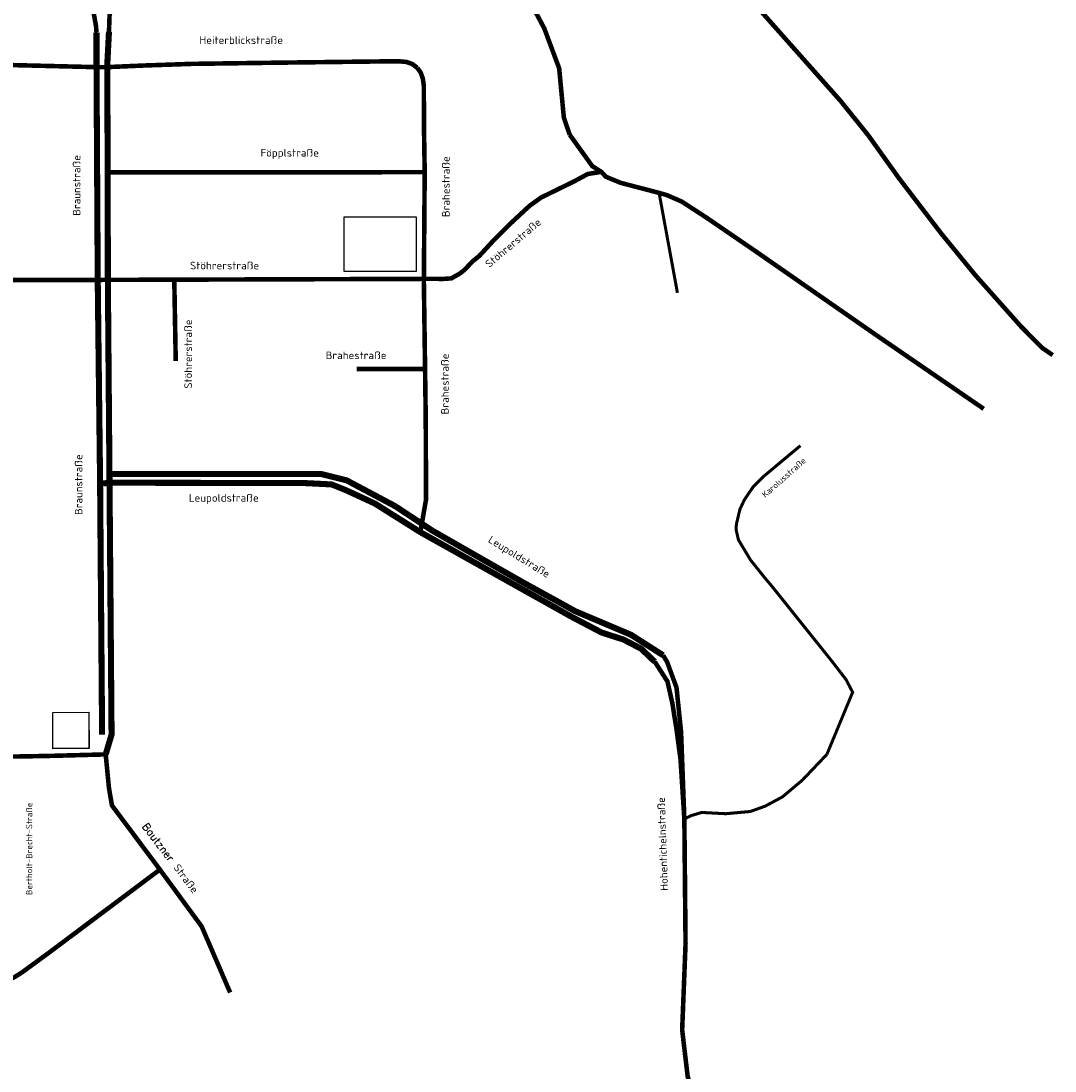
# Model space of a CAD drawing. Extents: x 4528202 to 4534913, y 5690099 to 5694457.
# Tile 4 of 7: x 4529958 to 4531662, y 5691115 to 5692845. Entities that reach past the tile are written whole.
import ezdxf

# ---------------------------------------------------------------- set-up
doc = ezdxf.new("R2010")
doc.units = 0
doc.header["$LTSCALE"] = 5
doc.header["$MEASUREMENT"] = 0
doc.linetypes.add('AUSGEZOGEN', pattern=[0])
doc.layers.get('0').update_dxf_attribs({"linetype": 'AUSGEZOGEN'})
for name, color, linetype in [('POI_ESSO', 7, 'AUSGEZOGEN'), ('str_1_digi', 1, 'CONTINUOUS'), ('str_1_digi_txt', 7, 'CONTINUOUS'), ('str_2_digi', 6, 'CONTINUOUS'), ('str_2_digi_txt', 7, 'CONTINUOUS'), ('str_feldweg_digi', 30, 'CONTINUOUS')]:
    doc.layers.add(name, color=color, linetype=linetype)
doc.styles.get("Standard").update_dxf_attribs({"font": 'TXT.SHX'})
picture_1 = doc.add_image_def('image1.bmp', size_in_pixel=(600, 456))
picture_2 = doc.add_image_def('image2.bmp', size_in_pixel=(22, 22))

# ---------------------------------------------------------------- blocks, each defined once
blk = doc.blocks.new('POI_ESSO')
blk.add_lwpolyline([(-0.000267, 0.000269), (0.000267, 0.000269), (0.000267, -0.000268), (-0.000267, -0.000268)], close=True)
image = blk.add_image(picture_2, insert=(-0.000268, -0.000266), size_in_units=(0.000534, 0.000534))
image.dxf.flags = 7

msp = doc.modelspace()

# ---------------------------------------------------------------- linework, layer by layer
at = {"layer": 'str_1_digi'}
for points, const_width in [([(4530862.3, 5692657.3), (4530852.7, 5692685.4), (4530845, 5692766.6), (4530820.5, 5692832.3), (4530776.7, 5692914.7), (4530733.2, 5693035.9), (4530699.5, 5693151.8), (4530687.4, 5693221.4), (4530667.1, 5693325.9), (4530650.5, 5693375.3), (4530629.1, 5693422.6), (4530565.4, 5693548.6), (4530552.2, 5693587.6), (4530536.8, 5693629.6), (4530523.6, 5693682.3), (4530519.1, 5693705.3), (4530511.3, 5693753.5), (4530500.8, 5693791.2), (4530489.1, 5693814.4), (4530435.1, 5693891.5), (4530415.1, 5693922.6), (4530393.9, 5693962.1), (4530377.1, 5694005.2)], 7.5), ([(4530629.1, 5693422.6), (4530680.3, 5693405.1), (4530779.1, 5693370.9), (4530788.5, 5693366.1), (4530796.4, 5693359.5), (4530854.6, 5693271.7), (4530883.5, 5693225), (4530899, 5693202.3), (4530946.2, 5693136.9), (4530970.2, 5693105.2), (4531027.7, 5693032.1), (4531044.8, 5693011.4), (4531106.6, 5692940.4), (4531261.7, 5692765.6), (4531308.1, 5692713.4), (4531354.2, 5692656.2), (4531404.6, 5692585.7), (4531473.5, 5692495.6), (4531530.1, 5692426.4), (4531605.9, 5692341.2), (4531640.5, 5692306.2), (4531658, 5692294.2)], 7.5), ([(4530103.4, 5692826.5), (4530104.4, 5692853.9), (4530108.2, 5692870.4), (4530113.3, 5692894), (4530120.3, 5692913), (4530126.6, 5692935.9), (4530131.1, 5692956.9), (4530129.2, 5692978.5), (4530120.9, 5692989.9), (4530110.7, 5692998.2), (4530094.2, 5693000.8), (4530084, 5693000.1), (4530078.3, 5692998.8), (4530069.4, 5692992.5), (4530061.7, 5692983), (4530057.9, 5692970.9), (4530059.2, 5692953.7), (4530063.6, 5692930.8), (4530075.7, 5692871.7), (4530082.1, 5692836.1), (4530082.9, 5692825.5)], 7.5), ([(4530611.4, 5692767.2), (4530603, 5692773.8), (4530593.2, 5692777.1), (4530581.4, 5692778.1), (4530555.6, 5692778), (4530375.3, 5692775.8), (4530238.8, 5692773.9), (4530160.8, 5692771.2), (4530100.6, 5692768.6), (4530083.5, 5692768.5), (4529697.4, 5692778)], 7.5), ([(4530611.4, 5692767.2), (4530617, 5692759.4), (4530620.5, 5692749.4), (4530622, 5692738.3), (4530622.5, 5692657.1), (4530623.5, 5692595.5), (4530622.1, 5692416.4), (4530623.6, 5692307.5), (4530625.2, 5692190.5), (4530625.7, 5692056.3), (4530616.3, 5692002.6)], 7.5), ([(4531544.3, 5692205.7), (4531366.9, 5692327.4), (4531168.1, 5692465.6), (4531087.7, 5692520.6), (4531046.9, 5692547.1), (4531022.8, 5692557.6), (4531009.6, 5692561.4), (4530946.2, 5692578), (4530921.8, 5692588.1), (4530914.4, 5692596.1), (4530899.6, 5692605.4), (4530862.3, 5692657.3)], 7.5), ([(4530101.3, 5692595.1), (4530623.5, 5692595.5)], 7.5), ([(4530914.4, 5692596.1), (4530892.1, 5692592.5), (4530869.5, 5692580.3), (4530815.3, 5692553.8), (4530796, 5692539.9), (4530766.3, 5692512.3), (4530737.1, 5692483.3), (4530713.4, 5692457.5), (4530702.2, 5692448.5), (4530689.5, 5692435), (4530681.5, 5692428.6), (4530667.4, 5692420.6), (4530651.1, 5692419.5), (4530645.4, 5692419.8)], 7.5), ([(4530645.4, 5692419.8), (4530631.8, 5692419.8), (4530092, 5692418.1), (4529526.1, 5692417.9)], 7.5), ([(4530211, 5692417.7), (4530213.4, 5692284.3)], 7.5), ([(4530624.1, 5692271.4), (4530565.4, 5692271.4), (4530511.2, 5692271.4)], 7.5), ([(4531242.4, 5692145), (4531182.2, 5692094.8), (4531164.6, 5692077.3), (4531150.4, 5692056.4), (4531142.8, 5692040.5), (4531136.9, 5692015.6), (4531136.6, 5692006), (4531140.3, 5691989.9), (4531151.7, 5691971), (4531160.3, 5691956.6), (4531183.1, 5691928.1)], 5), ([(4531183.1, 5691928.1), (4531194.6, 5691914.5), (4531294.4, 5691789.8), (4531317.9, 5691759.3), (4531328.4, 5691738.8), (4531286, 5691636.6)], 5), ([(4531002.4, 5691789.3), (4531023.4, 5691756.6), (4531031.5, 5691720.6), (4531035.2, 5691697), (4531038.3, 5691677.8), (4531044.9, 5691628.2), (4531051.2, 5691530.3), (4531053.2, 5691324.8), (4531047.6, 5691182.6), (4531056.6, 5691106.8), (4531078, 5691023.4), (4531116.2, 5690931.3), (4531138.3, 5690872.5), (4531146.7, 5690860.4), (4531170.8, 5690834), (4531196.7, 5690814.1), (4531230.4, 5690786.5), (4531244.8, 5690770.8), (4531256.8, 5690748.6), (4531257.4, 5690740.2), (4531259.8, 5690715.5)], 7.5), ([(4531051.2, 5691530.3), (4531045.8, 5691673.5), (4531038.3, 5691746.6), (4531022.8, 5691788.8), (4531016.2, 5691799.8)], 7.5), ([(4530098, 5691636.5), (4530008.4, 5691634.1), (4529966.7, 5691633.3), (4529910.2, 5691632.5), (4529764.3, 5691628.5), (4529697.8, 5691625.4), (4529637.4, 5691623.1), (4529584.1, 5691620.7), (4529513.6, 5691615.7), (4529479.6, 5691614.6), (4529452.6, 5691613.8), (4529441.7, 5691610.7), (4529426.3, 5691603.7), (4529414.7, 5691595.2), (4529402.3, 5691579), (4529386.8, 5691553.5), (4529372.2, 5691527.8), (4529365.9, 5691516.8)], 7.5), ([(4530098, 5691636.5), (4530103.4, 5691581.1), (4530108.3, 5691552.5), (4530187.3, 5691446.8), (4530256.2, 5691353), (4530303, 5691244.3)], 7.5), ([(4530187.3, 5691446.8), (4530007.4, 5691312), (4529960.5, 5691277.7), (4529948.7, 5691270.2), (4529917, 5691253.2), (4529887.9, 5691250.2), (4529774.7, 5691247.5), (4529709.3, 5691247.2), (4529662.6, 5691247.1), (4529649.7, 5691245.1), (4529631.6, 5691241.6), (4529609.3, 5691232.6), (4529561.9, 5691214.2), (4529398.9, 5691146.2)], 7.5)]:
    msp.add_lwpolyline(points, dxfattribs=dict(at, const_width=const_width))
at = {"layer": 'str_2_digi', "const_width": 10}
for points in [[(4530092.1, 5691669), (4530088.8, 5692082.5), (4530084.9, 5692417.7), (4530082.9, 5692768.9), (4530082.9, 5692825.5)], [(4530103.4, 5692826.5), (4530100.6, 5692772.5), (4530101.3, 5692595.1), (4530101.6, 5692416.8), (4530107.7, 5691669.2), (4530098, 5691636.5)], [(4531016.2, 5691799.8), (4530963.4, 5691833.5), (4530871.5, 5691872.4), (4530784.9, 5691920.1), (4530636.5, 5692004.8), (4530574.7, 5692045.5), (4530495.1, 5692087.8), (4530452.7, 5692098.4), (4530107.3, 5692098.4)], [(4531002.4, 5691789.3), (4530980, 5691810.6), (4530951.1, 5691825.6), (4530914.8, 5691837.3), (4530865.6, 5691863.1), (4530616.3, 5692002.6), (4530541.6, 5692049.6), (4530493.6, 5692071.8), (4530470.2, 5692081.2), (4530424.5, 5692083.5), (4530107.3, 5692084), (4530088.8, 5692082.5)]]:
    msp.add_lwpolyline(points, dxfattribs=at)
at = {"layer": 'str_feldweg_digi', "const_width": 5}
for points in [[(4531009.6, 5692561.4), (4531039.8, 5692396.8)], [(4531051.2, 5691530.3), (4531062.6, 5691535.7), (4531079.9, 5691540.9), (4531119.2, 5691538.8), (4531160, 5691542.5), (4531184.6, 5691551.4), (4531212.9, 5691566.6), (4531245.8, 5691594.3), (4531286, 5691636.6)]]:
    msp.add_lwpolyline(points, dxfattribs=at)

# ---------------------------------------------------------------- block references
at = {"layer": 'POI_ESSO', "xscale": 111319.4907932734, "yscale": 111319.4907932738, "zscale": 111319.4907932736, "rotation": 0.3288127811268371}
msp.add_blockref('POI_ESSO', (4530040.7, 5691675.9), dxfattribs=at)

# ---------------------------------------------------------------- texts
at = {"layer": 'str_1_digi_txt'}
for s, p in [('Heiterblickstraße', (4530252.4, 5692806.8)), ('Leupoldstraße', (4530235, 5692052.8))]:
    msp.add_text(s, height=12.5, dxfattribs=at).set_placement(p)
for s, height, rotation, p in [('Föpplstraße', 12.5, 360, (4530353, 5692621.2)), ('Brahestraße', 12.5, 90, (4530664.6, 5692521.6)), ('Stöhrerstraße', 12.5, 40.3885, (4530729.8, 5692437.3)), ('Stöhrerstraße', 12.5, 360, (4530236.9, 5692435.5)), ('Stöhrerstraße', 12.5, 90, (4530240.1, 5692238.9)), ('Brahestraße', 12.5, 360, (4530460.4, 5692287.6)), ('Brahestraße', 12.5, 90, (4530663.1, 5692196.6)), ('Karolusstraße', 10, 41.5829, (4531184.5, 5692058.7)), ('Leupoldstraße', 12.5, 328.6063, (4530726.8, 5691986.8)), ('Hohentichelnstraße', 12.5, 92.0281, (4531024.4, 5691412.1)), ('Bertholt-Brecht-Straße', 10, 90, (4529977, 5691405)), ('Bautzner Straße', 12.5, 307.2827, (4530157.3, 5691517.6))]:
    msp.add_text(s, height=height, rotation=rotation, dxfattribs=at).set_placement(p)
at = {"layer": 'str_2_digi_txt'}
for p in [(4530056.4, 5692523.8), (4530059.7, 5692030.9)]:
    msp.add_text('Braunstraße', height=12.5, rotation=90, dxfattribs=at).set_placement(p)

# ---------------------------------------------------------------- pictures from other files: only their frames are drawn
at = {"layer": 'str_1_digi'}
image = msp.add_image(picture_1, insert=(4530491, 5692431.9), size_in_units=(118.4, 90), dxfattribs=at)
image.dxf.flags = 7

doc.saveas('drawing.dxf')
